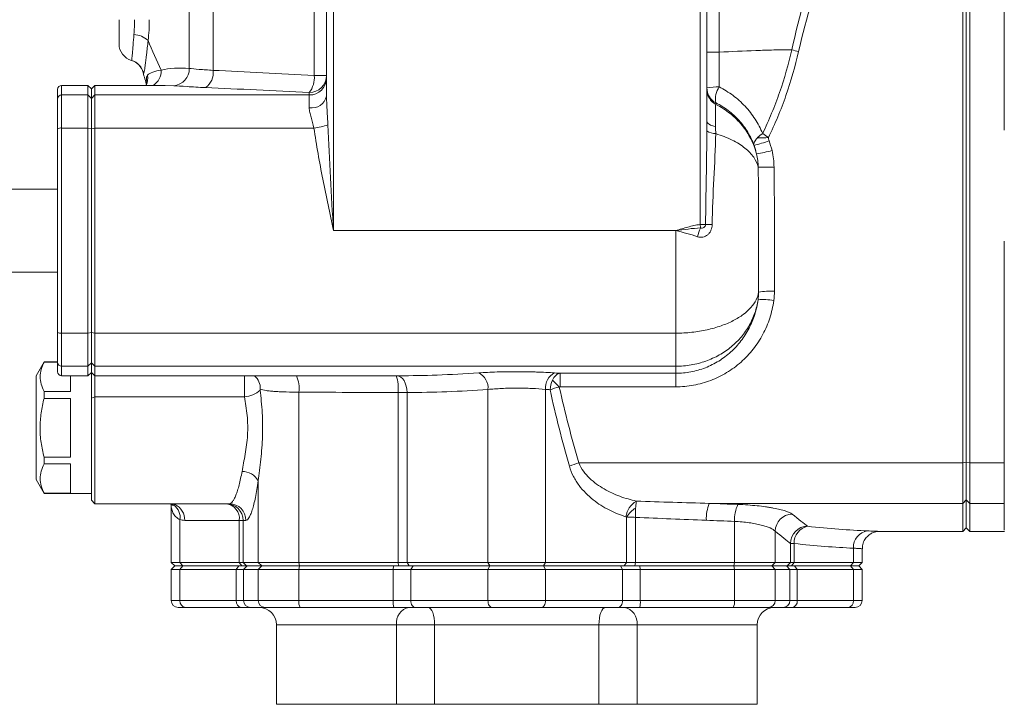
# Model space of a CAD drawing. Header units: millimetres. Extents: x 133 to 1049, y -79 to 877.
# Tile 10 of 28: x 227 to 370, y 614 to 713. Entities that reach past the tile are written whole.
import ezdxf

# ---------------------------------------------------------------- set-up
doc = ezdxf.new("R2010")
doc.units = ezdxf.units.MM

msp = doc.modelspace()

# ---------------------------------------------------------------- linework, layer by layer
at = {"color": 7, "linetype": 'Continuous', "lineweight": 15}
for p, q in [((251.81, 793.89), (251.81, 706.34)), ((255.26, 793.89), (255.26, 706.06)), ((269.89, 705.32), (269.89, 764.39)), ((271.66, 702.33), (271.66, 764.39)), ((272.66, 764.39), (272.66, 682.89)), ((325.66, 683.78), (325.66, 764.39)), ((326.66, 764.39), (326.66, 698.72)), ((328.43, 764.39), (328.43, 708.71)), ((363.66, 649.29), (363.66, 729.48)), ((364.16, 649.39), (364.16, 729.38)), ((364.66, 729.48), (364.66, 649.29)), ((369.66, 697.42), (369.66, 729.48)), ((241.66, 709.89), (241.66, 713.39)), ((326.66, 708.71), (328.43, 708.71)), ((269.89, 705.32), (271.66, 705.32)), ((237.16, 703.89), (233.36, 703.89)), ((237.66, 703.39), (237.16, 703.89)), ((237.16, 702.5), (237.16, 703.89)), ((238.16, 703.89), (237.66, 703.39)), ((237.66, 702.01), (237.66, 703.39)), ((248.31, 703.89), (238.16, 703.89)), ((238.16, 703.89), (238.16, 702.5)), ((232.76, 701.91), (232.76, 703.29)), ((232.76, 697.61), (232.76, 701.91)), ((233.36, 702.5), (233.36, 697.72)), ((233.36, 702.5), (237.16, 702.5)), ((237.16, 697.72), (237.16, 702.5)), ((237.66, 702.01), (237.16, 702.5)), ((238.16, 702.5), (237.66, 702.01)), ((237.66, 697.63), (237.66, 702.01)), ((238.16, 702.5), (238.16, 697.72)), ((238.16, 702.5), (269.16, 702.5)), ((269.16, 702.5), (269.16, 702.85)), ((269.16, 700.65), (269.16, 702.5)), ((327.95, 701.36), (327.95, 701.14)), ((232.76, 668.17), (232.76, 697.61)), ((233.36, 697.72), (233.36, 668.06)), ((233.36, 697.72), (237.16, 697.72)), ((237.16, 668.06), (237.16, 697.72)), ((237.66, 697.63), (237.16, 697.72)), ((238.16, 697.72), (237.66, 697.63)), ((237.66, 668.15), (237.66, 697.63)), ((238.16, 697.72), (238.16, 668.06)), ((238.16, 697.72), (269.84, 697.72)), ((232.76, 688.89), (220.36, 688.89)), ((325.74, 683.27), (325.66, 683.78)), ((325.66, 683.78), (326.47, 683.78)), ((272.66, 682.89), (322.16, 682.89)), ((322.16, 668.06), (322.16, 682.89)), ((369.66, 649.29), (369.66, 681.36)), ((220.36, 676.89), (232.76, 676.89)), ((232.76, 663.87), (232.76, 668.17)), ((233.36, 668.06), (237.16, 668.06)), ((233.36, 668.06), (233.36, 663.28)), ((237.16, 668.06), (237.66, 668.15)), ((237.16, 663.28), (237.16, 668.06)), ((238.16, 668.06), (237.66, 668.15)), ((237.66, 663.77), (237.66, 668.15)), ((238.16, 668.06), (322.16, 668.06)), ((238.16, 668.06), (238.16, 663.28)), ((322.16, 663.28), (322.16, 668.06)), ((230.81, 663.89), (229.66, 661.89)), ((232.76, 663.89), (230.81, 663.89)), ((230.81, 663.87), (230.81, 663.89)), ((232.76, 663.87), (230.81, 663.87)), ((232.76, 662.49), (232.76, 663.87)), ((237.16, 663.28), (237.66, 663.77)), ((237.66, 663.77), (238.16, 663.28)), ((237.66, 662.39), (237.66, 663.77)), ((233.36, 663.28), (237.16, 663.28)), ((237.16, 661.89), (237.16, 663.28)), ((237.16, 661.89), (237.66, 662.39)), ((237.66, 662.39), (238.16, 661.89)), ((237.66, 658.65), (237.66, 662.39)), ((238.16, 663.28), (322.16, 663.28)), ((238.16, 663.28), (238.16, 661.89)), ((305.44, 662.26), (322.16, 662.26)), ((305.44, 662.26), (305.44, 660.3)), ((322.16, 662.26), (322.16, 663.28)), ((322.16, 660.3), (322.16, 662.26)), ((229.66, 646.89), (229.66, 661.89)), ((233.36, 661.89), (237.16, 661.89)), ((234.66, 659.63), (234.66, 661.89)), ((238.16, 661.89), (282.14, 661.89)), ((238.16, 661.89), (238.16, 658.86)), ((230.81, 658.63), (230.81, 659.63)), ((230.81, 659.63), (234.66, 659.63)), ((267.67, 659.53), (267.67, 634.89)), ((282, 634.89), (282, 659.49)), ((283.3, 659.49), (283.3, 634.89)), ((295, 659.92), (295, 634.89)), ((303.31, 659.92), (303.31, 634.89)), ((322.16, 660.3), (305.44, 660.3)), ((234.66, 658.63), (230.81, 658.63)), ((234.66, 650.15), (234.66, 658.63)), ((237.66, 658.65), (238.16, 658.86)), ((237.66, 643.89), (237.66, 658.65)), ((259.78, 658.86), (238.16, 658.86)), ((238.16, 658.86), (238.16, 643.39)), ((230.81, 649.15), (230.81, 650.15)), ((230.81, 650.15), (234.66, 650.15)), ((308.15, 649.29), (363.66, 649.29)), ((363.66, 649.29), (364.16, 649.39)), ((363.66, 643.45), (363.66, 649.29)), ((364.16, 649.39), (364.66, 649.29)), ((364.16, 643.94), (364.16, 649.39)), ((369.66, 649.29), (364.66, 649.29)), ((364.66, 649.29), (364.66, 643.45)), ((369.66, 643.45), (369.66, 649.29)), ((234.66, 649.15), (230.81, 649.15)), ((234.66, 644.91), (234.66, 649.15)), ((229.66, 646.89), (230.81, 644.89)), ((261.79, 646.69), (261.79, 634.89)), ((230.81, 644.89), (230.81, 644.91)), ((230.81, 644.91), (234.66, 644.91)), ((230.81, 644.89), (237.66, 644.89)), ((237.66, 643.89), (238.16, 643.39)), ((363.66, 643.45), (364.16, 643.94)), ((364.16, 643.94), (364.66, 643.45)), ((364.16, 639.89), (364.16, 643.94)), ((238.16, 643.39), (246.66, 643.39)), ((246.66, 643.39), (257.62, 643.39)), ((249.18, 643.31), (249.18, 643.31)), ((249.21, 642.9), (249.21, 634.89)), ((327, 643.45), (363.66, 643.45)), ((363.66, 639.39), (363.66, 643.45)), ((369.66, 643.45), (364.66, 643.45)), ((364.66, 643.45), (364.66, 639.39)), ((369.66, 639.55), (369.66, 643.45)), ((250.47, 641.09), (250.47, 634.89)), ((259.04, 640.99), (251.15, 640.99)), ((259.58, 640.99), (259.04, 640.99)), ((259.04, 634.89), (259.04, 640.99)), ((260, 640.99), (259.58, 640.99)), ((259.58, 640.99), (259.58, 634.89)), ((315.01, 634.89), (315.01, 641.48)), ((316.31, 641.42), (316.31, 634.89)), ((330.65, 640.84), (330.65, 634.89)), ((336.53, 639.43), (336.53, 634.89)), ((351.5, 639.39), (363.66, 639.39)), ((363.66, 639.39), (364.16, 639.89)), ((364.16, 639.89), (364.66, 639.39)), ((364.66, 639.39), (369.69, 639.39)), ((338.74, 634.89), (338.74, 637.64)), ((338.74, 637.64), (339.28, 637.64)), ((339.28, 637.64), (339.28, 634.89)), ((347.85, 636.97), (347.85, 634.89)), ((349.11, 634.89), (349.11, 636.89)), ((249.21, 634.89), (249.71, 634.39)), ((249.21, 634.89), (250.47, 634.89)), ((249.71, 634.39), (249.21, 633.89)), ((249.21, 633.89), (249.21, 629.39)), ((250.47, 633.89), (249.21, 633.89)), ((249.71, 634.39), (250.88, 634.39)), ((250.47, 634.89), (259.04, 634.89)), ((250.47, 634.89), (250.88, 634.39)), ((250.88, 634.39), (250.47, 633.89)), ((250.47, 633.89), (250.47, 629.39)), ((258.6, 633.89), (250.47, 633.89)), ((250.88, 634.39), (258.99, 634.39)), ((258.99, 634.39), (258.6, 633.89)), ((259.66, 633.89), (258.6, 633.89)), ((258.6, 629.39), (258.6, 633.89)), ((258.99, 634.39), (260.16, 634.39)), ((259.04, 634.89), (259.58, 634.89)), ((259.04, 634.89), (259.43, 634.39)), ((259.58, 634.89), (261.79, 634.89)), ((259.58, 634.89), (260.08, 634.39)), ((260.16, 634.39), (259.66, 633.89)), ((259.66, 633.89), (259.66, 629.39)), ((261.79, 633.89), (259.66, 633.89)), ((260.16, 634.39), (262.28, 634.39)), ((261.79, 634.89), (267.67, 634.89)), ((261.79, 634.89), (262.28, 634.39)), ((262.28, 634.39), (261.79, 633.89)), ((261.79, 633.89), (261.79, 629.39)), ((267.67, 633.89), (261.79, 633.89)), ((262.28, 634.39), (267.76, 634.39)), ((267.67, 634.89), (282, 634.89)), ((267.67, 634.89), (267.76, 634.39)), ((267.76, 634.39), (267.67, 633.89)), ((267.67, 633.89), (267.67, 629.39)), ((281.3, 633.89), (267.67, 633.89)), ((267.76, 634.39), (281.35, 634.39)), ((281.35, 634.39), (281.3, 633.89)), ((281.3, 629.39), (281.3, 633.89)), ((283.86, 633.89), (281.3, 633.89)), ((281.35, 634.39), (284.17, 634.39)), ((282, 634.89), (283.3, 634.89)), ((282, 634.89), (282.06, 634.39)), ((283.3, 634.89), (295, 634.89)), ((283.3, 634.89), (283.62, 634.39)), ((284.17, 634.39), (283.86, 633.89)), ((283.86, 633.89), (283.86, 629.39)), ((295, 633.89), (283.86, 633.89)), ((284.17, 634.39), (295.28, 634.39)), ((295, 634.89), (303.31, 634.89)), ((295, 634.89), (295.28, 634.39)), ((295.28, 634.39), (295, 633.89)), ((295, 633.89), (295, 629.39)), ((303.31, 633.89), (295, 633.89)), ((295.28, 634.39), (303.04, 634.39)), ((303.31, 634.89), (303.04, 634.39)), ((303.04, 634.39), (303.31, 633.89)), ((303.04, 634.39), (314.15, 634.39)), ((303.31, 634.89), (315.01, 634.89)), ((303.31, 633.89), (303.31, 629.39)), ((314.46, 633.89), (303.31, 633.89)), ((314.15, 634.39), (314.46, 633.89)), ((314.15, 634.39), (316.96, 634.39)), ((314.46, 629.39), (314.46, 633.89)), ((317.02, 633.89), (314.46, 633.89)), ((315.01, 634.89), (314.7, 634.39)), ((315.01, 634.89), (316.31, 634.89)), ((316.31, 634.89), (316.26, 634.39)), ((316.31, 634.89), (330.65, 634.89)), ((316.96, 634.39), (317.02, 633.89)), ((316.96, 634.39), (330.55, 634.39)), ((317.02, 633.89), (317.02, 629.39)), ((330.65, 633.89), (317.02, 633.89)), ((330.65, 634.89), (330.55, 634.39)), ((330.55, 634.39), (330.65, 633.89)), ((330.55, 634.39), (336.04, 634.39)), ((330.65, 634.89), (336.53, 634.89)), ((330.65, 633.89), (330.65, 629.39)), ((336.53, 633.89), (330.65, 633.89)), ((336.53, 634.89), (336.04, 634.39)), ((336.04, 634.39), (336.53, 633.89)), ((336.04, 634.39), (338.16, 634.39)), ((336.53, 634.89), (338.74, 634.89)), ((336.53, 633.89), (336.53, 629.39)), ((338.66, 633.89), (336.53, 633.89)), ((338.66, 633.89), (338.16, 634.39)), ((338.16, 634.39), (339.33, 634.39)), ((338.24, 634.39), (338.74, 634.89)), ((338.66, 629.39), (338.66, 633.89)), ((339.72, 633.89), (338.66, 633.89)), ((338.74, 634.89), (339.28, 634.89)), ((338.89, 634.39), (339.28, 634.89)), ((339.28, 634.89), (347.85, 634.89)), ((339.72, 633.89), (339.33, 634.39)), ((339.33, 634.39), (347.44, 634.39)), ((339.72, 633.89), (339.72, 629.39)), ((347.85, 633.89), (339.72, 633.89)), ((347.44, 634.39), (347.85, 634.89)), ((347.85, 633.89), (347.44, 634.39)), ((347.44, 634.39), (348.61, 634.39)), ((347.85, 634.89), (349.11, 634.89)), ((347.85, 633.89), (347.85, 629.39)), ((349.11, 633.89), (347.85, 633.89)), ((348.61, 634.39), (349.11, 634.89)), ((349.11, 633.89), (348.61, 634.39)), ((349.11, 629.39), (349.11, 633.89)), ((250.47, 629.39), (258.6, 629.39)), ((258.6, 629.39), (259.66, 629.39)), ((259.66, 629.39), (261.79, 629.39)), ((261.79, 629.39), (267.67, 629.39)), ((267.67, 629.39), (281.3, 629.39)), ((281.3, 629.39), (283.86, 629.39)), ((283.86, 629.39), (295, 629.39)), ((295, 629.39), (303.31, 629.39)), ((303.31, 629.39), (314.46, 629.39)), ((314.46, 629.39), (317.02, 629.39)), ((317.02, 629.39), (330.65, 629.39)), ((330.65, 629.39), (336.53, 629.39)), ((336.53, 629.39), (338.66, 629.39)), ((338.66, 629.39), (339.72, 629.39)), ((339.72, 629.39), (347.85, 629.39)), ((251.3, 628.39), (250.21, 628.39)), ((259.38, 628.39), (251.3, 628.39)), ((260.65, 628.39), (259.38, 628.39)), ((262.77, 628.39), (260.65, 628.39)), ((267.86, 628.39), (262.77, 628.39)), ((281.41, 628.39), (267.86, 628.39)), ((284.48, 628.39), (281.41, 628.39)), ((295.56, 628.39), (284.48, 628.39)), ((302.76, 628.39), (295.56, 628.39)), ((313.84, 628.39), (302.76, 628.39)), ((316.91, 628.39), (313.84, 628.39)), ((330.46, 628.39), (316.91, 628.39)), ((335.55, 628.39), (330.46, 628.39)), ((337.67, 628.39), (335.55, 628.39)), ((338.94, 628.39), (337.67, 628.39)), ((347.02, 628.39), (338.94, 628.39)), ((348.11, 628.39), (347.02, 628.39)), ((264.41, 625.89), (264.41, 614.39)), ((281.77, 614.39), (281.77, 625.89)), ((287.28, 625.89), (281.77, 625.89)), ((311.04, 625.89), (287.28, 625.89)), ((287.28, 614.39), (287.28, 625.89)), ((316.55, 625.89), (311.04, 625.89)), ((311.04, 614.39), (311.04, 625.89)), ((316.55, 614.39), (316.55, 625.89)), ((333.91, 614.39), (333.91, 625.89)), ((264.41, 614.39), (281.77, 614.39)), ((281.77, 614.39), (287.28, 614.39)), ((287.28, 614.39), (311.04, 614.39)), ((311.04, 614.39), (316.55, 614.39)), ((316.55, 614.39), (333.91, 614.39))]:
    msp.add_line(p, q, dxfattribs=at)
at = {"color": 8, "linetype": 'Continuous', "lineweight": 15}
for p, q in [((233.36, 703.89), (233.36, 702.5)), ((249.56, 703.84), (248.31, 703.86)), ((233.36, 663.28), (233.36, 661.89)), ((249.21, 629.39), (250.47, 629.39)), ((347.85, 629.39), (349.11, 629.39)), ((281.77, 625.89), (264.41, 625.89)), ((333.91, 625.89), (316.55, 625.89))]:
    msp.add_line(p, q, dxfattribs=at)
at = {"color": 7, "linetype": 'Continuous', "lineweight": 15, "flags": 128}
for points in [[(326.66, 698.72), (326.68, 698.6), (326.74, 698.48), (326.85, 698.37), (326.99, 698.26), (327.18, 698.16), (327.39, 698.07), (327.64, 697.99), (327.91, 697.93)], [(283.86, 629.39), (283.87, 629.19), (283.91, 629.01), (283.96, 628.83), (284.04, 628.68), (284.14, 628.56), (284.24, 628.47), (284.36, 628.41), (284.48, 628.39)], [(295, 629.39), (295.01, 629.19), (295.05, 629.01), (295.1, 628.83), (295.17, 628.68), (295.25, 628.56), (295.35, 628.47), (295.45, 628.41), (295.56, 628.39)], [(303.31, 629.39), (303.3, 629.19), (303.27, 629.01), (303.22, 628.83), (303.15, 628.68), (303.07, 628.56), (302.97, 628.47), (302.87, 628.41), (302.76, 628.39)], [(314.46, 629.39), (314.45, 629.19), (314.41, 629.01), (314.35, 628.83), (314.28, 628.68), (314.18, 628.56), (314.07, 628.47), (313.96, 628.41), (313.84, 628.39)], [(286.36, 628.39), (286.54, 628.34), (286.71, 628.2), (286.87, 627.97), (287.01, 627.66), (287.12, 627.28), (287.21, 626.85), (287.26, 626.38), (287.28, 625.89)], [(311.95, 628.39), (311.78, 628.34), (311.6, 628.2), (311.45, 627.97), (311.31, 627.66), (311.19, 627.28), (311.11, 626.85), (311.06, 626.38), (311.04, 625.89)]]:
    msp.add_lwpolyline(points, dxfattribs=at)
at = {"color": 8, "linetype": 'Continuous', "lineweight": 15, "flags": 128}
msp.add_lwpolyline([(283.3, 659.49), (283.28, 659.96), (283.19, 660.41), (283.05, 660.82), (282.86, 661.19), (282.64, 661.49), (282.38, 661.71), (282.09, 661.84), (281.83, 661.89)], dxfattribs=at)
at = {"color": 7, "linetype": 'Continuous', "lineweight": 15}
for centre, radius, start, end in [((243.6, 707.95), 3.31, 47.0417, 86.3674), ((244.16, 709.89), 2.5, 180, 253.8092), ((345.28, 732.92), 24.72, 255.1088, 257.481), ((242.72, 705.1), 2.5, 15.1505, 73.2933), ((242.77, 705.09), 2.5, 13.4473, 73.7971), ((249.39, 706.26), 2.42, 274.183, 1.9073), ((341.66, 731.89), 100, 195.1505, 196.2602), ((252.68, 705.71), 2.6, 304.6137, 7.8136), ((269.18, 705.33), 2.48, 269.6275, 359.6226), ((266.33, 705.03), 3.57, 322.3569, 4.6088), ((269.18, 704.98), 2.48, 269.5035, 359.4948), ((233.36, 703.29), 0.6, 90, 180), ((328.07, 697.18), 6.49, 86.8656, 102.5346), ((329.12, 703.52), 2.46, 180.154, 241.6528), ((331.09, 701.92), 3.19, 146.8476, 190.1197), ((233.35, 701.91), 0.595, 89.5035, 179.4948), ((269.5, 702.84), 2.22, 261.1418, 346.7844), ((329.11, 703.3), 2.45, 180.1873, 241.7627), ((233.21, 696.83), 0.904, 80.7828, 120.2208), ((268.77, 707), 9.34, 276.5895, 289.3047), ((327.93, 699.2), 2.29, 236.0317, 269.9575), ((334.2, 747.55), 51.23, 269.7668, 271.5018), ((328.4, 715.11), 20.54, 284.3063, 290.654), ((329.8, 718.62), 24.96, 279.2957, 284.5443), ((335.12, 746.82), 54.77, 268.9085, 271.2989), ((328.63, 748.08), 64.33, 268.0793, 268.918), ((334.03, 679.56), 9.08, 155.9393, 164.3504), ((335.87, 665.17), 8.98, 86.4804, 101.1936), ((334.81, 665.59), 7.33, 78.0635, 95.9616), ((233.21, 668.95), 0.904, 239.7792, 279.2172), ((233.35, 663.87), 0.595, 180.5052, 270.4965), ((233.36, 662.49), 0.6, 180, 270), ((292.63, 660.17), 2.38, 354.1138, 64.1239), ((305.68, 660.17), 2.38, 115.8761, 185.8862), ((293.42, 649.15), 16.28, 43.0718, 47.9827), ((259.62, 662.37), 3.52, 272.6894, 313.8101), ((311.04, 638.78), 10.9, 105.352, 113.0487), ((259.48, 645.44), 2.62, 28.2924, 90.9459), ((317.92, 641.16), 2.99, 119.3628, 173.0946), ((246.81, 642.9), 2.4, 359.9989, 11.3381), ((248.26, 641.4), 2.23, 351.9918, 53.4807), ((248.76, 641.1), 2.39, 357.2545, 65.2182), ((256.87, 641.23), 2.19, 353.7986, 82.0276), ((257.19, 641), 2.39, 359.8349, 89.8339), ((257.61, 641), 2.39, 359.7595, 89.7574), ((319, 638.69), 4.86, 122.9659, 145.0787), ((332.39, 641.25), 5.82, 157.7421, 182.4166), ((335.78, 641.09), 5.13, 154.5445, 182.7529), ((339.08, 639.35), 2.55, 92.2641, 178.1441), ((341.25, 637.62), 2.52, 90.6759, 179.4424), ((341.7, 637.75), 2.43, 101.3756, 182.5917), ((350.21, 637.12), 2.36, 96.7012, 183.726), ((250.21, 629.39), 1, 180, 270), ((251.39, 629.31), 0.928, 175.2548, 264.2969), ((259.5, 629.29), 0.911, 173.8728, 262.1513), ((260.66, 629.39), 0.997, 179.8209, 269.8198), ((262.78, 629.38), 0.99, 179.4396, 269.4285), ((269.08, 629.15), 1.44, 170.3796, 211.8909), ((283.62, 629.14), 2.34, 173.934, 198.8055), ((314.7, 629.14), 2.34, 341.1945, 6.066), ((329.23, 629.15), 1.44, 328.1091, 9.6204), ((335.54, 629.38), 0.99, 270.5715, 0.5604), ((337.66, 629.39), 0.997, 270.1802, 0.1791), ((338.81, 629.29), 0.911, 277.8487, 6.1272), ((346.93, 629.31), 0.928, 275.7031, 4.7452), ((348.11, 629.39), 1, 270, 0), ((261.91, 625.89), 2.5, 0, 90), ((284, 626.18), 2.25, 99.9739, 187.3233), ((314.32, 626.18), 2.25, 352.6767, 80.0261), ((336.41, 625.89), 2.5, 90, 180)]:
    msp.add_arc(centre, radius, start, end, dxfattribs=at)
at = {"color": 8, "linetype": 'Continuous', "lineweight": 15}
for centre, radius, start, end in [((243.4, 704.9), 2.41, 335.9972, 10.5724), ((245.33, 705.98), 2.43, 300.6239, 2.641), ((259.74, 660.09), 2.34, 357.1989, 50.4967), ((263.44, 660.07), 4.26, 352.7136, 25.2828), ((276.04, 660.08), 5.99, 354.3639, 17.5891), ((249.95, 643.9), 0.798, 219.5634, 242.5262), ((249.96, 644.06), 0.805, 236.1261, 255.7628)]:
    msp.add_arc(centre, radius, start, end, dxfattribs=at)
at = {"color": 7, "linetype": 'Continuous', "lineweight": 15}
msp.add_ellipse((341.66, 731.89), major_axis=(100, 0), ratio=0.75, start_param=3.432481, end_param=3.492724, dxfattribs=at)
for points in [[(338.93, 709.03), (340.02, 713.98), (341.43, 718.82), (343.06, 723.57)], [(344.16, 723.15), (342.49, 718.46), (341.04, 713.68), (339.92, 708.79)], [(328.43, 708.71), (328.43, 707.02), (328.42, 705.34), (328.42, 703.66)], [(243.44, 707.49), (243.44, 707.49), (243.45, 707.49), (243.46, 707.49)], [(247.76, 706.09), (248.95, 706.37), (250.3, 706.45), (251.81, 706.34)], [(245.19, 705.67), (245.16, 705.7), (245.14, 705.73), (245.13, 705.75)], [(255.26, 706.06), (259.98, 705.85), (264.86, 705.57), (269.89, 705.32)], [(269.16, 702.85), (264.01, 703.1), (259.01, 703.37), (254.16, 703.57)], [(326.65, 697.3), (326.66, 697.78), (326.66, 698.25), (326.66, 698.72)], [(327.91, 697.93), (327.92, 697.6), (327.92, 697.26), (327.93, 696.91)], [(333.99, 696.33), (334.2, 696.53), (334.44, 696.73), (334.72, 696.93)], [(335.54, 696.34), (335.26, 696.54), (334.98, 696.74), (334.72, 696.93)], [(333.83, 693.99), (333.78, 694.19), (333.67, 694.6), (333.54, 695.01), (333.48, 695.21)], [(335.64, 695.89), (335.81, 695.42), (335.95, 694.94), (336.07, 694.46)], [(334.08, 692.07), (334.06, 692.72), (333.98, 693.36), (333.83, 693.99)], [(336.07, 694.46), (336.25, 693.67), (336.35, 692.88), (336.36, 692.07)], [(334.05, 672.88), (334.1, 673.24), (334.12, 673.61), (334.13, 673.97)], [(336.42, 674.13), (336.42, 673.67), (336.39, 673.21), (336.33, 672.76)], [(304.64, 662.31), (304.91, 662.29), (305.17, 662.28), (305.44, 662.26)], [(304.32, 661.24), (304.14, 660.84), (304.02, 660.36), (303.98, 659.88)], [(282, 659.49), (277.19, 659.49), (272.41, 659.5), (267.67, 659.53)], [(295, 659.92), (290.98, 659.64), (287.08, 659.48), (283.3, 659.49)], [(303.98, 659.88), (303.76, 659.89), (303.54, 659.91), (303.31, 659.92)], [(305.31, 660.27), (304.84, 660.15), (304.37, 660.02), (303.98, 659.88)], [(306.77, 648.81), (305.73, 652.46), (304.79, 656.14), (303.98, 659.88)], [(305.31, 660.27), (306.14, 656.56), (307.09, 652.9), (308.15, 649.29)], [(316.45, 643.77), (319.97, 643.66), (323.49, 643.54), (327, 643.45)], [(249.76, 643.28), (249.7, 643.24), (249.64, 643.21), (249.59, 643.19)], [(327, 643.45), (328.39, 643.4), (329.77, 643.35), (331.14, 643.29)], [(251.15, 640.99), (250.92, 640.99), (250.69, 641.02), (250.47, 641.09)], [(315.01, 641.48), (314.99, 641.5), (314.97, 641.51), (314.94, 641.52)], [(326.57, 641), (323.17, 641.12), (319.75, 641.28), (316.31, 641.42)], [(330.65, 640.84), (329.3, 640.9), (327.94, 640.95), (326.57, 641)], [(338.98, 641.9), (339.94, 641.14), (340.69, 640.55), (341.22, 640.13)], [(338.74, 637.64), (338.22, 638.06), (337.48, 638.66), (336.53, 639.43)], [(341.22, 640.13), (344.3, 639.8), (347.21, 639.57), (349.93, 639.46)], [(347.85, 636.97), (345.17, 637.08), (342.31, 637.31), (339.28, 637.64)]]:
    msp.add_open_spline(points, degree=3, dxfattribs=at)
for points, knots in [([(243.81, 711.26), (243.84, 711.6), (243.86, 711.95), (243.89, 712.66), (243.9, 713.02), (243.9, 713.39)], [0, 0, 0, 0, 0.5, 0.5, 1, 1, 1, 1]), ([(246.03, 713.39), (246.03, 712.87), (246.02, 712.36), (245.96, 711.35), (245.92, 710.86), (245.86, 710.38)], [0, 0, 0, 0, 0.5, 0.5, 1, 1, 1, 1]), ([(243.46, 707.49), (243.47, 707.49), (243.48, 707.51), (243.5, 707.59), (243.5, 707.66), (243.52, 707.83), (243.53, 707.94), (243.55, 708.2), (243.57, 708.35), (243.61, 708.85), (243.64, 709.25), (243.72, 710.19), (243.76, 710.7), (243.81, 711.26)], [0, 0, 0, 0, 0.125, 0.125, 0.25, 0.25, 0.375, 0.375, 0.5, 0.5, 0.75, 0.75, 1, 1, 1, 1]), ([(245.86, 710.38), (245.78, 709.65), (245.7, 708.98), (245.55, 707.76), (245.49, 707.25), (245.41, 706.62), (245.39, 706.44), (245.35, 706.13), (245.33, 706), (245.29, 705.81), (245.27, 705.74), (245.23, 705.66), (245.21, 705.65), (245.19, 705.67)], [0, 0, 0, 0, 0.25, 0.25, 0.5, 0.5, 0.625, 0.625, 0.75, 0.75, 0.875, 0.875, 1, 1, 1, 1]), ([(328.43, 708.71), (330.21, 708.78), (331.98, 708.86), (334.61, 708.96), (335.48, 708.99), (337.21, 709.03), (338.07, 709.04), (338.93, 709.03)], [0, 0, 0, 0, 0.5, 0.5, 0.75, 0.75, 1, 1, 1, 1]), ([(334.72, 696.93), (335.18, 697.9), (335.61, 698.88), (336.43, 700.86), (336.81, 701.86), (337.87, 704.89), (338.46, 706.94), (338.93, 709.03)], [0, 0, 0, 0, 0.25, 0.25, 0.5, 0.5, 1, 1, 1, 1]), ([(339.92, 708.79), (339.43, 706.64), (338.82, 704.53), (337.36, 700.37), (336.51, 698.33), (335.54, 696.34)], [0, 0, 0, 0, 0.5, 0.5, 1, 1, 1, 1]), ([(251.81, 706.34), (252.18, 706.31), (252.66, 706.26), (253.84, 706.16), (254.51, 706.11), (255.26, 706.06)], [0, 0, 0, 0, 0.5, 0.5, 1, 1, 1, 1]), ([(245.78, 705.35), (245.96, 705.55), (246.22, 705.7), (246.89, 705.95), (247.29, 706.04), (247.76, 706.09)], [0, 0, 0, 0, 0.5, 0.5, 1, 1, 1, 1]), ([(245.69, 704.24), (245.69, 704.25), (245.69, 704.28), (245.7, 704.18), (245.62, 703.99), (245.59, 703.93)], [0, 0, 0, 0, 0.088938, 0.7102938, 1, 1, 1, 1]), ([(254.16, 703.57), (253.66, 703.59), (253.19, 703.62), (252.3, 703.66), (251.88, 703.69), (250.7, 703.77), (250.06, 703.81), (249.56, 703.84)], [0, 0, 0, 0, 0.25, 0.25, 0.5, 0.5, 1, 1, 1, 1]), ([(328.42, 703.66), (328.78, 703.48), (329.12, 703.29), (329.79, 702.88), (330.12, 702.66), (331.06, 701.96), (331.64, 701.44), (332.44, 700.58), (332.7, 700.28), (333.19, 699.66), (333.41, 699.34), (334.05, 698.36), (334.41, 697.66), (334.72, 696.93)], [0, 0, 0, 0, 0.125, 0.125, 0.25, 0.25, 0.5, 0.5, 0.625, 0.625, 0.75, 0.75, 1, 1, 1, 1]), ([(271.66, 702.33), (271.66, 701.65), (271.7, 700.96), (271.78, 699.58), (271.82, 698.88), (271.85, 698.18)], [0, 0, 0, 0, 0.5, 0.5, 1, 1, 1, 1]), ([(269.84, 697.72), (269.73, 698.27), (269.57, 698.78), (269.35, 699.52), (269.29, 699.76), (269.19, 700.22), (269.16, 700.44), (269.16, 700.65)], [0, 0, 0, 0, 0.5, 0.5, 0.75, 0.75, 1, 1, 1, 1]), ([(327.95, 701.14), (327.93, 701.07), (327.91, 700.95), (327.9, 700.68), (327.89, 700.58), (327.88, 700.34), (327.88, 700.22), (327.88, 699.94), (327.88, 699.79), (327.88, 699.46), (327.88, 699.29), (327.89, 698.74), (327.9, 698.35), (327.91, 697.93)], [0, 0, 0, 0, 0.25, 0.25, 0.375, 0.375, 0.5, 0.5, 0.625, 0.625, 0.75, 0.75, 1, 1, 1, 1]), ([(333.48, 695.21), (333.23, 695.88), (332.92, 696.52), (332.38, 697.42), (332.18, 697.72), (331.76, 698.28), (331.54, 698.56), (330.83, 699.35), (330.31, 699.82), (329.47, 700.45), (329.18, 700.65), (328.58, 701.03), (328.27, 701.2), (327.95, 701.36)], [0, 0, 0, 0, 0.25, 0.25, 0.375, 0.375, 0.5, 0.5, 0.75, 0.75, 0.875, 0.875, 1, 1, 1, 1]), ([(327.95, 701.14), (328.7, 700.76), (329.4, 700.31), (330.35, 699.55), (330.65, 699.28), (331.23, 698.71), (331.49, 698.41), (332.24, 697.5), (332.66, 696.84), (333.19, 695.8), (333.35, 695.45), (333.62, 694.73), (333.73, 694.36), (333.83, 693.99)], [0, 0, 0, 0, 0.25, 0.25, 0.375, 0.375, 0.5, 0.5, 0.75, 0.75, 0.875, 0.875, 1, 1, 1, 1]), ([(269.84, 697.72), (270.19, 695.25), (270.64, 692.79), (271.36, 689.08), (271.62, 687.84), (272.13, 685.37), (272.4, 684.13), (272.66, 682.89)], [0, 0, 0, 0, 0.5, 0.5, 0.75, 0.75, 1, 1, 1, 1]), ([(271.85, 698.18), (271.95, 695.63), (272.08, 693.09), (272.36, 687.99), (272.51, 685.44), (272.66, 682.89)], [0, 0, 0, 0, 0.5, 0.5, 1, 1, 1, 1]), ([(326.47, 683.78), (326.48, 686.03), (326.52, 688.29), (326.6, 692.8), (326.64, 695.05), (326.65, 697.3)], [0, 0, 0, 0, 0.5, 0.5, 1, 1, 1, 1]), ([(327.93, 696.91), (327.89, 694.74), (327.78, 692.56), (327.55, 688.17), (327.44, 685.97), (327.41, 683.75)], [0, 0, 0, 0, 0.5, 0.5, 1, 1, 1, 1]), ([(327.93, 696.91), (328.8, 696.65), (329.58, 696.34), (330.65, 695.81), (330.99, 695.62), (331.61, 695.23), (331.89, 695.03), (332.42, 694.61), (332.65, 694.4), (333.08, 693.95), (333.27, 693.72), (333.75, 693.02), (333.97, 692.55), (334.08, 692.07)], [0, 0, 0, 0, 0.25, 0.25, 0.375, 0.375, 0.5, 0.5, 0.625, 0.625, 0.75, 0.75, 1, 1, 1, 1]), ([(333.48, 695.21), (333.44, 695.36), (333.46, 695.54), (333.59, 695.83), (333.65, 695.93), (333.8, 696.13), (333.89, 696.23), (333.99, 696.33)], [0, 0, 0, 0, 0.5, 0.5, 0.75, 0.75, 1, 1, 1, 1]), ([(335.54, 696.34), (335.55, 696.26), (335.56, 696.19), (335.6, 696.04), (335.62, 695.96), (335.64, 695.89)], [0, 0, 0, 0, 0.5, 0.5, 1, 1, 1, 1]), ([(334.13, 673.97), (334.14, 676.98), (334.14, 679.99), (334.13, 686.03), (334.11, 689.05), (334.08, 692.07)], [0, 0, 0, 0, 0.5, 0.5, 1, 1, 1, 1]), ([(336.36, 692.07), (336.41, 689.08), (336.42, 686.08), (336.43, 680.1), (336.43, 677.11), (336.42, 674.13)], [0, 0, 0, 0, 0.5, 0.5, 1, 1, 1, 1]), ([(325.66, 683.78), (325.06, 683.69), (324.48, 683.55), (323.31, 683.24), (322.74, 683.06), (322.16, 682.89)], [0, 0, 0, 0, 0.5, 0.5, 1, 1, 1, 1]), ([(327.41, 683.75), (327.41, 683.47), (327.36, 683.2), (327.19, 682.82), (327.13, 682.7), (326.97, 682.48), (326.88, 682.38), (326.58, 682.12), (326.33, 682), (325.94, 681.93), (325.81, 681.92), (325.55, 681.94), (325.41, 681.97), (325.29, 682.01)], [0, 0, 0, 0, 0.25, 0.25, 0.375, 0.375, 0.5, 0.5, 0.75, 0.75, 0.875, 0.875, 1, 1, 1, 1]), ([(325.74, 683.27), (325.82, 683.24), (325.91, 683.24), (326.08, 683.26), (326.16, 683.29), (326.3, 683.38), (326.36, 683.45), (326.45, 683.6), (326.47, 683.69), (326.47, 683.78)], [0, 0, 0, 0, 0.25, 0.25, 0.5, 0.5, 0.75, 0.75, 1, 1, 1, 1]), ([(325.74, 683.27), (325.14, 683.25), (324.54, 683.19), (323.35, 683.05), (322.75, 682.97), (322.16, 682.89)], [0, 0, 0, 0, 0.5, 0.5, 1, 1, 1, 1]), ([(325.29, 682.01), (324.79, 682.19), (324.27, 682.34), (323.22, 682.62), (322.69, 682.76), (322.16, 682.89)], [0, 0, 0, 0, 0.5, 0.5, 1, 1, 1, 1]), ([(322.16, 668.06), (322.55, 668.06), (322.94, 668.07), (323.71, 668.11), (324.1, 668.14), (325.24, 668.27), (325.97, 668.39), (327.03, 668.62), (327.37, 668.71), (328.05, 668.9), (328.38, 669.01), (329.33, 669.34), (329.92, 669.59), (330.73, 670.01), (330.99, 670.16), (331.48, 670.46), (331.71, 670.62), (332.35, 671.09), (332.72, 671.43), (333.65, 672.48), (334.02, 673.23), (334.13, 673.97)], [0, 0, 0, 0, 0.0625, 0.0625, 0.125, 0.125, 0.25, 0.25, 0.3125, 0.3125, 0.375, 0.375, 0.5, 0.5, 0.5625, 0.5625, 0.625, 0.625, 0.75, 0.75, 1, 1, 1, 1]), ([(322.16, 663.28), (322.53, 663.28), (322.9, 663.29), (323.64, 663.35), (324.01, 663.4), (325.1, 663.59), (325.81, 663.77), (326.83, 664.14), (327.16, 664.27), (327.82, 664.57), (328.14, 664.73), (329.07, 665.26), (329.64, 665.65), (330.44, 666.31), (330.7, 666.55), (331.19, 667.03), (331.42, 667.28), (332.07, 668.05), (332.45, 668.6), (333.1, 669.75), (333.37, 670.36), (333.8, 671.6), (333.95, 672.23), (334.05, 672.88)], [0, 0, 0, 0, 0.0625, 0.0625, 0.125, 0.125, 0.25, 0.25, 0.3125, 0.3125, 0.375, 0.375, 0.5, 0.5, 0.5625, 0.5625, 0.625, 0.625, 0.75, 0.75, 0.875, 0.875, 1, 1, 1, 1]), ([(322.16, 662.26), (322.89, 662.26), (323.62, 662.33), (324.69, 662.53), (325.04, 662.61), (325.74, 662.81), (326.09, 662.93), (327.11, 663.33), (327.76, 663.65), (328.68, 664.22), (328.98, 664.43), (329.56, 664.87), (329.84, 665.1), (330.65, 665.83), (331.14, 666.36), (332.02, 667.5), (332.41, 668.12), (333.08, 669.4), (333.35, 670.06), (333.79, 671.44), (333.95, 672.16), (334.05, 672.88)], [0, 0, 0, 0, 0.125, 0.125, 0.1875, 0.1875, 0.25, 0.25, 0.375, 0.375, 0.4375, 0.4375, 0.5, 0.5, 0.625, 0.625, 0.75, 0.75, 0.875, 0.875, 1, 1, 1, 1]), ([(336.33, 672.76), (336.27, 672.33), (336.19, 671.91), (336, 671.07), (335.88, 670.65), (335.49, 669.43), (335.15, 668.65), (334.35, 667.14), (333.87, 666.41), (332.82, 665.07), (332.23, 664.45), (331.27, 663.6), (330.93, 663.32), (330.23, 662.81), (329.88, 662.58), (328.78, 661.91), (328.01, 661.54), (326.8, 661.08), (326.39, 660.94), (325.56, 660.71), (325.14, 660.61), (323.88, 660.38), (323.03, 660.3), (322.16, 660.3)], [0, 0, 0, 0, 0.0625, 0.0625, 0.125, 0.125, 0.25, 0.25, 0.375, 0.375, 0.5, 0.5, 0.5625, 0.5625, 0.625, 0.625, 0.75, 0.75, 0.8125, 0.8125, 0.875, 0.875, 1, 1, 1, 1]), ([(230.81, 663.87), (230.63, 663.52), (230.49, 663.17), (230.29, 662.47), (230.24, 662.12), (230.24, 661.4), (230.29, 661.04), (230.49, 660.33), (230.63, 659.98), (230.81, 659.63)], [0, 0, 0, 0, 0.25, 0.25, 0.5, 0.5, 0.75, 0.75, 1, 1, 1, 1]), ([(282.14, 661.9), (283.96, 661.91), (287.71, 661.95), (291.64, 662.19), (293.67, 662.31)], [0, 0, 0, 0, 0.484086, 1, 1, 1, 1]), ([(293.67, 662.31), (294.08, 662.34), (294.51, 662.36), (295.39, 662.41), (295.85, 662.43), (296.77, 662.46), (297.24, 662.47), (298.2, 662.49), (298.69, 662.49), (299.65, 662.49), (300.13, 662.49), (300.84, 662.48), (301.08, 662.47), (301.56, 662.46), (301.79, 662.45), (302.95, 662.41), (303.83, 662.36), (304.64, 662.31)], [0, 0, 0, 0, 0.125, 0.125, 0.25, 0.25, 0.375, 0.375, 0.5, 0.5, 0.625, 0.625, 0.6875, 0.6875, 0.75, 0.75, 1, 1, 1, 1]), ([(304.32, 661.24), (304.45, 661.53), (304.62, 661.78), (304.91, 662.04), (305.01, 662.11), (305.22, 662.21), (305.33, 662.25), (305.44, 662.26)], [0, 0, 0, 0, 0.5, 0.5, 0.75, 0.75, 1, 1, 1, 1]), ([(262.05, 659.83), (262.18, 658.76), (262.29, 657.66), (262.39, 655.99), (262.41, 655.42), (262.42, 654.29), (262.42, 653.72), (262.38, 652.59), (262.35, 652.03), (262.26, 650.92), (262.21, 650.36), (262.03, 648.73), (261.9, 647.69), (261.79, 646.69)], [0, 0, 0, 0, 0.25, 0.25, 0.375, 0.375, 0.5, 0.5, 0.625, 0.625, 0.75, 0.75, 1, 1, 1, 1]), ([(262.08, 659.97), (262.08, 659.97), (262.08, 659.97), (262.08, 659.97), (262.07, 659.97), (262.07, 659.97), (262.07, 659.97), (262.07, 659.97), (262.07, 659.97), (262.07, 659.96), (262.06, 659.96), (262.06, 659.95), (262.06, 659.95), (262.06, 659.94), (262.06, 659.93), (262.05, 659.92), (262.05, 659.91), (262.05, 659.9), (262.05, 659.89), (262.05, 659.88), (262.05, 659.87), (262.05, 659.86), (262.05, 659.85), (262.05, 659.84), (262.05, 659.83)], [0, 0, 0, 0, 0.0000121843, 0.0000121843, 0.0000121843, 0.0000371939, 0.0000371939, 0.0000371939, 0.0000401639, 0.0000401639, 0.0000401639, 0.0000686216, 0.0000686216, 0.0000686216, 0.0000982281, 0.0000982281, 0.0000982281, 0.0001292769, 0.0001292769, 0.0001292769, 0.0001615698, 0.0001615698, 0.0001615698, 0.0001933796, 0.0001933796, 0.0001933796, 0.0001933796]), ([(267.67, 659.53), (267.03, 659.53), (266.42, 659.54), (265.55, 659.56), (265.27, 659.57), (264.73, 659.6), (264.47, 659.61), (263.99, 659.64), (263.76, 659.66), (263.33, 659.7), (263.13, 659.73), (262.59, 659.81), (262.3, 659.88), (262.08, 659.97)], [0, 0, 0, 0, 0.25, 0.25, 0.375, 0.375, 0.5, 0.5, 0.625, 0.625, 0.75, 0.75, 1, 1, 1, 1]), ([(283.3, 659.49), (283.12, 659.49), (282.91, 659.49), (282.47, 659.49), (282.24, 659.49), (282, 659.49)], [0, 0, 0, 0, 0.5, 0.5, 1, 1, 1, 1]), ([(303.31, 659.92), (302.7, 659.98), (302.04, 660.03), (300.98, 660.08), (300.62, 660.09), (299.9, 660.11), (299.53, 660.11), (298.8, 660.11), (298.43, 660.11), (297.7, 660.09), (297.34, 660.08), (296.64, 660.04), (296.3, 660.02), (295.63, 659.98), (295.31, 659.95), (295, 659.92)], [0, 0, 0, 0, 0.25, 0.25, 0.375, 0.375, 0.5, 0.5, 0.625, 0.625, 0.75, 0.75, 0.875, 0.875, 1, 1, 1, 1]), ([(305.44, 660.3), (305.42, 660.3), (305.4, 660.3), (305.35, 660.29), (305.33, 660.28), (305.31, 660.27)], [0, 0, 0, 0, 0.5, 0.5, 1, 1, 1, 1]), ([(230.81, 658.63), (230.63, 657.94), (230.49, 657.23), (230.29, 655.82), (230.24, 655.1), (230.24, 654.03), (230.25, 653.68), (230.3, 652.96), (230.34, 652.6), (230.49, 651.53), (230.64, 650.84), (230.81, 650.15)], [0, 0, 0, 0, 0.25, 0.25, 0.5, 0.5, 0.625, 0.625, 0.75, 0.75, 1, 1, 1, 1]), ([(259.44, 648.07), (259.57, 648.85), (259.74, 649.67), (259.97, 650.99), (260.05, 651.45), (260.16, 652.37), (260.21, 652.84), (260.26, 653.78), (260.27, 654.25), (260.25, 655.21), (260.23, 655.69), (260.14, 656.62), (260.08, 657.08), (259.94, 657.98), (259.86, 658.42), (259.78, 658.86)], [0, 0, 0, 0, 0.25, 0.25, 0.375, 0.375, 0.5, 0.5, 0.625, 0.625, 0.75, 0.75, 0.875, 0.875, 1, 1, 1, 1]), ([(308.15, 649.29), (308.32, 648.85), (308.55, 648.45), (309.08, 647.72), (309.38, 647.38), (310.02, 646.77), (310.36, 646.49), (311.07, 645.98), (311.43, 645.74), (312.55, 645.11), (313.31, 644.76), (314.86, 644.18), (315.65, 643.95), (316.45, 643.77)], [0, 0, 0, 0, 0.125, 0.125, 0.25, 0.25, 0.375, 0.375, 0.5, 0.5, 0.75, 0.75, 1, 1, 1, 1]), ([(230.81, 649.15), (230.63, 648.8), (230.49, 648.45), (230.29, 647.75), (230.24, 647.39), (230.24, 646.68), (230.29, 646.32), (230.49, 645.61), (230.63, 645.26), (230.81, 644.91)], [0, 0, 0, 0, 0.25, 0.25, 0.5, 0.5, 0.75, 0.75, 1, 1, 1, 1]), ([(257.62, 643.39), (257.76, 643.39), (257.91, 643.5), (258.15, 643.81), (258.23, 643.94), (258.39, 644.25), (258.47, 644.43), (258.63, 644.83), (258.71, 645.05), (258.87, 645.55), (258.95, 645.82), (259.17, 646.69), (259.31, 647.34), (259.44, 648.07)], [0, 0, 0, 0, 0.25, 0.25, 0.375, 0.375, 0.5, 0.5, 0.625, 0.625, 0.75, 0.75, 1, 1, 1, 1]), ([(314.94, 641.52), (314.11, 641.77), (313.3, 642.09), (311.72, 642.9), (310.95, 643.38), (309.84, 644.26), (309.48, 644.58), (308.8, 645.27), (308.47, 645.64), (308.02, 646.25), (307.87, 646.46), (307.6, 646.89), (307.47, 647.11), (307.12, 647.8), (306.92, 648.29), (306.77, 648.81)], [0, 0, 0, 0, 0.25, 0.25, 0.5, 0.5, 0.625, 0.625, 0.75, 0.75, 0.8125, 0.8125, 0.875, 0.875, 1, 1, 1, 1]), ([(261.79, 646.69), (261.67, 645.81), (261.53, 645.02), (261.31, 643.96), (261.23, 643.63), (261.08, 643.03), (261, 642.75), (260.84, 642.26), (260.76, 642.04), (260.6, 641.67), (260.52, 641.5), (260.29, 641.12), (260.14, 640.99), (260, 640.99)], [0, 0, 0, 0, 0.25, 0.25, 0.375, 0.375, 0.5, 0.5, 0.625, 0.625, 0.75, 0.75, 1, 1, 1, 1]), ([(316.45, 643.77), (316.43, 643.67), (316.42, 643.54), (316.39, 643.2), (316.37, 643), (316.35, 642.77)], [0, 0, 0, 0, 0.5, 0.5, 1, 1, 1, 1]), ([(316.35, 642.77), (316.34, 642.57), (316.33, 642.35), (316.32, 641.9), (316.31, 641.66), (316.31, 641.42)], [0, 0, 0, 0, 0.5, 0.5, 1, 1, 1, 1]), ([(331.14, 643.29), (331.63, 643.28), (332.1, 643.25), (333.03, 643.18), (333.48, 643.14), (334.34, 643.06), (334.75, 643.01), (335.34, 642.92), (335.53, 642.89), (335.9, 642.83), (336.08, 642.8), (336.6, 642.71), (336.92, 642.64), (337.35, 642.54), (337.49, 642.5), (337.75, 642.43), (337.88, 642.39), (338.46, 642.2), (338.79, 642.05), (338.98, 641.9)], [0, 0, 0, 0, 0.125, 0.125, 0.25, 0.25, 0.375, 0.375, 0.4375, 0.4375, 0.5, 0.5, 0.625, 0.625, 0.6875, 0.6875, 0.75, 0.75, 1, 1, 1, 1]), ([(315.01, 641.48), (315.2, 641.47), (315.4, 641.46), (315.84, 641.44), (316.08, 641.43), (316.31, 641.42)], [0, 0, 0, 0, 0.5, 0.5, 1, 1, 1, 1]), ([(336.53, 639.43), (336.38, 639.58), (336.14, 639.74), (335.63, 639.96), (335.43, 640.04), (335, 640.18), (334.76, 640.24), (334.24, 640.37), (333.96, 640.43), (333.37, 640.55), (333.07, 640.6), (332.1, 640.73), (331.39, 640.8), (330.65, 640.84)], [0, 0, 0, 0, 0.25, 0.25, 0.375, 0.375, 0.5, 0.5, 0.625, 0.625, 0.75, 0.75, 1, 1, 1, 1]), ([(349.14, 636.89), (349.14, 637.03), (349.12, 637.45), (349.36, 638.06), (349.77, 638.62), (350.22, 638.99), (350.66, 639.22), (351.04, 639.33), (351.31, 639.38), (351.46, 639.38), (351.5, 639.39)], [0, 0, 0, 0, 0.109763, 0.325051, 0.501306, 0.652055, 0.78024, 0.885524, 0.966114, 1, 1, 1, 1])]:
    msp.add_open_spline(points, degree=3, knots=knots, dxfattribs=at)
at = {"color": 8, "linetype": 'Continuous', "lineweight": 15}
for points, knots in [([(245.69, 704.25), (245.67, 704.38), (245.55, 705.01), (245.68, 705.2), (245.78, 705.35)], [0, 0, 0, 0, 0.217971, 1, 1, 1, 1]), ([(259.78, 658.86), (259.78, 659.11), (259.78, 659.62), (259.78, 660.44), (259.78, 661.17), (259.79, 661.68), (259.79, 661.85), (259.8, 661.89)], [0, 0, 0, 0, 0.233189, 0.467333, 0.698063, 0.930144, 1, 1, 1, 1]), ([(249.59, 643.19), (249.5, 643.18), (249.28, 643.15), (249.18, 643.3), (249.18, 643.31), (249.18, 643.31)], [0, 0, 0, 0, 0.309144, 0.803774, 1, 1, 1, 1]), ([(250.47, 641.09), (250.25, 641.21), (249.81, 641.47), (249.42, 642.11), (249.25, 642.64), (249.2, 642.95), (249.21, 642.9), (249.21, 642.9)], [0, 0, 0, 0, 0.2685204, 0.5617101, 0.8622904, 0.99982, 1, 1, 1, 1]), ([(349.93, 639.46), (350.21, 639.45), (351.04, 639.42), (351.69, 639.39), (351.53, 639.39), (351.5, 639.39)], [0, 0, 0, 0, 0.278868, 0.851197, 1, 1, 1, 1]), ([(349.03, 636.89), (349.05, 636.89), (349.17, 636.89), (348.68, 636.92), (348.06, 636.95), (347.85, 636.97)], [0, 0, 0, 0, 0.145392, 0.720396, 1, 1, 1, 1])]:
    msp.add_open_spline(points, degree=3, knots=knots, dxfattribs=at)

doc.saveas('drawing.dxf')
